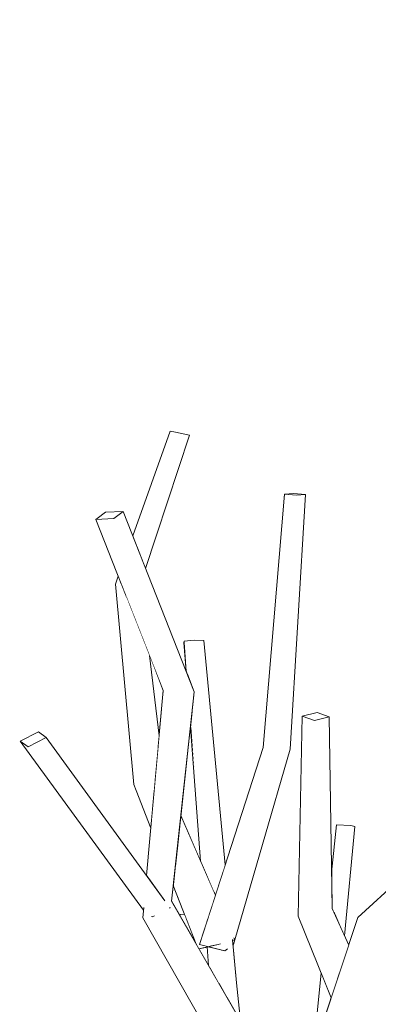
# Model space of a CAD drawing. Extents: x -289599 to -184549, y 66678 to 295474.
# Tile 171 of 256: x -266312 to -266248, y 72277 to 72454. Entities that reach past the tile are written whole.
import ezdxf

# ---------------------------------------------------------------- set-up
doc = ezdxf.new("R2010")
doc.units = 0
doc.header["$MEASUREMENT"] = 0
doc.linetypes.add('Wipeout_Contour', pattern=[1000, 0, -1000])
doc.layers.add('arch drzewa', color=8, linetype='Continuous')
doc.layers.add('Model Ściany', color=8, linetype='Continuous')
doc.layers.add('arch drzewa_Nr_Pióra__4', color=8, linetype='Continuous', lineweight=9)

msp = doc.modelspace()

# ---------------------------------------------------------------- wipeouts: each hides what was drawn before it
at = {"color": 254, "linetype": 'Wipeout_Contour', "lineweight": 0, "ltscale": 62697534.64981327}
msp.add_wipeout([(-266479.89, 72104.48), (-266459.03, 72083.33), (-266408.5, 72063.94), (-266437.84, 72099.01), (-266439.09, 72099.59), (-266441.21, 72101.29), (-266440.37, 72102.03), (-266442.28, 72104.32), (-266438.84, 72138.54), (-266445.15, 72162.07), (-266441.12, 72162.95), (-266433.45, 72138.4), (-266436.49, 72107.14), (-266429.61, 72099.24), (-266406.74, 72088.8), (-266404.33, 72087.77), (-266370.15, 72061.24), (-266369.82, 72061.4), (-266374.01, 72066.7), (-266372.24, 72068.76), (-266369.14, 72068.94), (-266358.91, 72056.4), (-266349.23, 72055.16), (-266352.05, 72063.27), (-266362.74, 72086.77), (-266361.4, 72090.16), (-266369.02, 72112.09), (-266373.64, 72143.81), (-266387.09, 72176.11), (-266386.69, 72177.05), (-266383.15, 72177.38), (-266368.15, 72143.64), (-266366.31, 72134.74), (-266362.94, 72176.46), (-266362.19, 72176.89), (-266358.35, 72176.62), (-266363.02, 72118.85), (-266361.8, 72112.92), (-266357.12, 72100.98), (-266348.78, 72122.05), (-266342.03, 72157.87), (-266340.89, 72157.76), (-266339.42, 72157.6), (-266345.15, 72121.2), (-266355, 72095.59), (-266338.33, 72053.1), (-266319.17, 71996.13), (-266304.34, 71966.15), (-266282.39, 71947.05), (-266281.32, 71955.82), (-266282.39, 71956.02), (-266293.48, 72046.01), (-266290.45, 72051.18), (-266308.29, 72119.36), (-266298.8, 72139.48), (-266310.41, 72179.22), (-266362.59, 72212.28), (-266410.2, 72221.23), (-266445.24, 72232.76), (-266475.51, 72248.99), (-266474.82, 72250.7), (-266472.99, 72251.89), (-266442.53, 72236.48), (-266423.75, 72230.72), (-266447.69, 72245.82), (-266445.43, 72248.22), (-266443.98, 72248.03), (-266409.72, 72226.42), (-266406.79, 72225.52), (-266357.03, 72216.58), (-266313.47, 72189.69), (-266324.85, 72228.61), (-266340.76, 72271.62), (-266355.97, 72301.27), (-266368.51, 72332.97), (-266367.88, 72334.03), (-266364.1, 72334.74), (-266350.29, 72304.25), (-266338.45, 72283.97), (-266335.76, 72317.86), (-266333.61, 72318.23), (-266330.34, 72317.78), (-266333.68, 72275.8), (-266332.52, 72273.81), (-266325.34, 72256.98), (-266325.81, 72263.49), (-266317.3, 72295.47), (-266318.45, 72315.98), (-266319.15, 72323.52), (-266318.94, 72324.84), (-266315.22, 72324.9), (-266314.56, 72315.54), (-266312.38, 72295.52), (-266319.52, 72262.52), (-266316.3, 72235.78), (-266314.05, 72230.52), (-266304.43, 72199.64), (-266293.22, 72235.91), (-266291.78, 72235.93), (-266288.14, 72235.18), (-266300.55, 72192.45), (-266290.4, 72168.38), (-266280.62, 72183.06), (-266279.34, 72188.88), (-266279.02, 72192.09), (-266275.3, 72228.12), (-266275.43, 72228.15), (-266275.36, 72228.28), (-266275.26, 72228.49), (-266274.74, 72233.55), (-266277.35, 72269.89), (-266290.18, 72292.37), (-266290.06, 72293.74), (-266312.16, 72324.09), (-266308.92, 72325.73), (-266307.51, 72324.72), (-266289.5, 72299.98), (-266288.73, 72308.47), (-266291.79, 72316.29), (-266295.1, 72352.21), (-266294.57, 72353.69), (-266298.58, 72363.86), (-266296.88, 72365.13), (-266293.71, 72365.28), (-266291.98, 72360.9), (-266285.25, 72379.66), (-266284.33, 72379.51), (-266281.79, 72378.98), (-266289.67, 72355.05), (-266282.39, 72336.59), (-266282.78, 72341.77), (-266282.77, 72341.99), (-266280.98, 72342.19), (-266279.21, 72342.16), (-266275.36, 72301.9), (-266268.56, 72322.95), (-266264.72, 72368.41), (-266263.12, 72368.51), (-266260.97, 72368.3), (-266263.75, 72322.65), (-266273.67, 72288.45), (-266273.66, 72288.42), (-266273.68, 72288.42), (-266273.91, 72287.62), (-266274, 72287.55), (-266273.34, 72280.72), (-266272.66, 72273.93), (-266263.18, 72257.47), (-266259.64, 72268.14), (-266258.16, 72282.48), (-266262.27, 72292.7), (-266261.54, 72328.57), (-266258.88, 72329.22), (-266256.7, 72328.42), (-266256.3, 72300.51), (-266255.42, 72309.05), (-266252.84, 72308.95), (-266252.14, 72308.74), (-266253.96, 72289.14), (-266253.21, 72287.5), (-266251.57, 72292.45), (-266229.23, 72312.87), (-266211.71, 72345.54), (-266208.7, 72345.09), (-266207.54, 72343.88), (-266224.35, 72309.78), (-266228.96, 72305.29), (-266228.3, 72272.08), (-266249.66, 72251.13), (-266251.64, 72238.1), (-266217.31, 72272.92), (-266198.45, 72301.68), (-266172.57, 72329.77), (-266169.48, 72328.15), (-266169.79, 72327.8), (-266195.08, 72298.52), (-266201.9, 72287.07), (-266184.58, 72303.64), (-266182.17, 72302.36), (-266180.28, 72300.96), (-266211.3, 72271.29), (-266212.11, 72269.93), (-266253.46, 72226.1), (-266262.71, 72187.75), (-266232.65, 72196.56), (-266239.03, 72219.09), (-266235.53, 72219.81), (-266233.99, 72220.01), (-266226.1, 72198.48), (-266219.08, 72200.54), (-266198.43, 72244.31), (-266149.89, 72273.37), (-266149.89, 73993.5), (-266479.89, 73993.5)], dxfattribs=at).dxf.layer = 'Model Ściany'

# ---------------------------------------------------------------- next in the draw order: wipeouts: each hides what was drawn before it
at = {"color": 254, "linetype": 'Wipeout_Contour', "lineweight": 0, "ltscale": 1292746.845763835}
msp.add_wipeout([(-266284.33, 72379.51), (-266289.84, 72355.46), (-266289.67, 72355.05), (-266281.79, 72378.98)], dxfattribs=at).dxf.layer = 'arch drzewa'
at = {"color": 254, "linetype": 'Wipeout_Contour', "lineweight": 0, "ltscale": 1292795.606783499}
msp.add_wipeout([(-266307.51, 72324.72), (-266308.92, 72325.73), (-266312.16, 72324.09), (-266310.75, 72323.08)], dxfattribs=at).dxf.layer = 'arch drzewa'
at = {"color": 254, "linetype": 'Wipeout_Contour', "lineweight": 0, "ltscale": 969528.972452}
msp.add_wipeout([(-266289.31, 72316.83), (-266288.16, 72314.75), (-266287.94, 72317.19)], dxfattribs=at).dxf.layer = 'arch drzewa'
at = {"color": 254, "linetype": 'Wipeout_Contour', "lineweight": 0, "ltscale": 1292551.471729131}
msp.add_wipeout([(-266252.84, 72308.95), (-266254.31, 72289.91), (-266253.96, 72289.14), (-266252.14, 72308.74)], dxfattribs=at).dxf.layer = 'arch drzewa'
at = {"color": 254, "linetype": 'Wipeout_Contour', "lineweight": 0, "ltscale": 969410.471147}
msp.add_wipeout([(-266259.64, 72268.14), (-266256.36, 72278.02), (-266258.16, 72282.48)], dxfattribs=at).dxf.layer = 'arch drzewa'
at = {"color": 254, "linetype": 'Wipeout_Contour', "lineweight": 0, "ltscale": 1292611.628672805}
msp.add_wipeout([(-266275.39, 72280.79), (-266274.98, 72277.96), (-266272.66, 72273.93), (-266273.34, 72280.72)], dxfattribs=at).dxf.layer = 'arch drzewa'
at = {"color": 254, "linetype": 'Wipeout_Contour', "lineweight": 0, "ltscale": 969538.197803}
msp.add_wipeout([(-266288.95, 72339.44), (-266287.23, 72325.05), (-266286.49, 72333.19)], dxfattribs=at).dxf.layer = 'Model Ściany'
at = {"color": 254, "linetype": 'Wipeout_Contour', "lineweight": 0, "ltscale": 969506.273698}
msp.add_wipeout([(-266281.62, 72326.53), (-266283.34, 72310.71), (-266279.79, 72302.54)], dxfattribs=at).dxf.layer = 'Model Ściany'
at = {"color": 254, "linetype": 'Wipeout_Contour', "lineweight": 0, "ltscale": 1938731.700958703}
msp.add_wipeout([(-266248.29, 72260.19), (-266232.73, 72275.06), (-266233.3, 72301.05), (-266243.57, 72291.03), (-266247.83, 72275.78), (-266246.4, 72272.66)], dxfattribs=at).dxf.layer = 'Model Ściany'
at = {"color": 254, "linetype": 'Wipeout_Contour', "lineweight": 0, "ltscale": 1615831.528108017}
msp.add_wipeout([(-266285.01, 72295.36), (-266283.53, 72292.79), (-266283.49, 72293), (-266282.69, 72293.06), (-266284.7, 72298.2)], dxfattribs=at).dxf.layer = 'Model Ściany'

# ---------------------------------------------------------------- next in the draw order: wipeouts: each hides what was drawn before it
at = {"color": 254, "linetype": 'Wipeout_Contour', "lineweight": 0, "ltscale": 969564.004839}
msp.add_wipeout([(-266284.33, 72379.51), (-266291.21, 72358.94), (-266289.84, 72355.46)], dxfattribs=at).dxf.layer = 'arch drzewa'
at = {"color": 254, "linetype": 'Wipeout_Contour', "lineweight": 0, "ltscale": 1292725.440684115}
msp.add_wipeout([(-266292.8, 72349.22), (-266287.42, 72322.91), (-266287.23, 72325.05), (-266288.95, 72339.44)], dxfattribs=at).dxf.layer = 'arch drzewa'
at = {"color": 254, "linetype": 'Wipeout_Contour', "lineweight": 0, "ltscale": 1292669.155506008}
msp.add_wipeout([(-266280.98, 72342.19), (-266275.81, 72300.54), (-266275.36, 72301.9), (-266279.21, 72342.16)], dxfattribs=at).dxf.layer = 'arch drzewa'
at = {"color": 254, "linetype": 'Wipeout_Contour', "lineweight": 0, "ltscale": 969528.464115}
msp.add_wipeout([(-266289.31, 72316.83), (-266288.2, 72314.28), (-266288.16, 72314.75)], dxfattribs=at).dxf.layer = 'arch drzewa'
at = {"color": 254, "linetype": 'Wipeout_Contour', "lineweight": 0, "ltscale": 969412.579218}
msp.add_wipeout([(-266252.84, 72308.95), (-266254.39, 72290.07), (-266254.31, 72289.91)], dxfattribs=at).dxf.layer = 'arch drzewa'
at = {"color": 254, "linetype": 'Wipeout_Contour', "lineweight": 0, "ltscale": 969462.293858}
msp.add_wipeout([(-266274.98, 72277.96), (-266275.39, 72280.79), (-266275.14, 72278.24)], dxfattribs=at).dxf.layer = 'arch drzewa'

# ---------------------------------------------------------------- next in the draw order: wipeouts: each hides what was drawn before it
at = {"color": 254, "linetype": 'Wipeout_Contour', "lineweight": 0, "ltscale": 1292755.412870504}
msp.add_wipeout([(-266291.34, 72359.28), (-266291.21, 72358.94), (-266284.33, 72379.51), (-266285.25, 72379.66)], dxfattribs=at).dxf.layer = 'arch drzewa'
at = {"color": 254, "linetype": 'Wipeout_Contour', "lineweight": 0, "ltscale": 969495.800264}
msp.add_wipeout([(-266280.98, 72342.19), (-266276.88, 72297.21), (-266275.81, 72300.54)], dxfattribs=at).dxf.layer = 'arch drzewa'
at = {"color": 254, "linetype": 'Wipeout_Contour', "lineweight": 0, "ltscale": 1292707.483636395}
msp.add_wipeout([(-266289.31, 72316.83), (-266291.79, 72316.29), (-266288.57, 72310.18), (-266288.2, 72314.28)], dxfattribs=at).dxf.layer = 'arch drzewa'
at = {"color": 254, "linetype": 'Wipeout_Contour', "lineweight": 0, "ltscale": 1292557.458995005}
msp.add_wipeout([(-266255.42, 72309.05), (-266255.82, 72293.19), (-266254.39, 72290.07), (-266252.84, 72308.95)], dxfattribs=at).dxf.layer = 'arch drzewa'
at = {"color": 254, "linetype": 'Wipeout_Contour', "lineweight": 0, "ltscale": 969463.401678}
msp.add_wipeout([(-266273.34, 72280.72), (-266274.08, 72288.41), (-266274.26, 72288.08)], dxfattribs=at).dxf.layer = 'arch drzewa'
at = {"color": 254, "linetype": 'Wipeout_Contour', "lineweight": 0, "ltscale": 969464.921274}
msp.add_wipeout([(-266275.39, 72280.79), (-266276.55, 72280.68), (-266275.14, 72278.24)], dxfattribs=at).dxf.layer = 'arch drzewa'

# ---------------------------------------------------------------- next in the draw order: linework, layer by layer
at = {"layer": 'arch drzewa_Nr_Pióra__4', "linetype": 'Continuous'}
msp.add_line((-266281.79, 72378.98), (-266284.33, 72379.51), dxfattribs=at)

# ---------------------------------------------------------------- next in the draw order: wipeouts: each hides what was drawn before it
at = {"color": 254, "linetype": 'Wipeout_Contour', "lineweight": 0, "ltscale": 969568.449252}
msp.add_wipeout([(-266291.98, 72360.9), (-266291.34, 72359.28), (-266285.25, 72379.66)], dxfattribs=at).dxf.layer = 'arch drzewa'
at = {"color": 254, "linetype": 'Wipeout_Contour', "lineweight": 0, "ltscale": 2908514.399221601}
msp.add_wipeout([(-266282.77, 72341.99), (-266282, 72335.6), (-266280.93, 72332.9), (-266281.28, 72329.66), (-266277.32, 72296.86), (-266277.18, 72296.52), (-266277.16, 72296.35), (-266276.88, 72297.21), (-266280.98, 72342.19)], dxfattribs=at).dxf.layer = 'arch drzewa'
at = {"color": 254, "linetype": 'Wipeout_Contour', "lineweight": 0, "ltscale": 969529.084282}
msp.add_wipeout([(-266288.57, 72310.18), (-266291.79, 72316.29), (-266288.73, 72308.47)], dxfattribs=at).dxf.layer = 'arch drzewa'
at = {"color": 254, "linetype": 'Wipeout_Contour', "lineweight": 0, "ltscale": 1292561.343096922}
msp.add_wipeout([(-266256.3, 72300.51), (-266256.21, 72294.04), (-266255.82, 72293.19), (-266255.42, 72309.05)], dxfattribs=at).dxf.layer = 'arch drzewa'
at = {"color": 254, "linetype": 'Wipeout_Contour', "lineweight": 0, "ltscale": 1938931.238725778}
msp.add_wipeout([(-266275.91, 72286.56), (-266275.39, 72280.79), (-266273.34, 72280.72), (-266274.26, 72288.08), (-266275.03, 72286.77), (-266275.46, 72286.44)], dxfattribs=at).dxf.layer = 'arch drzewa'

# ---------------------------------------------------------------- next in the draw order: linework, layer by layer
at = {"layer": 'arch drzewa_Nr_Pióra__4', "linetype": 'Continuous'}
msp.add_line((-266284.33, 72379.51), (-266285.25, 72379.66), dxfattribs=at)

# ---------------------------------------------------------------- next in the draw order: wipeouts: each hides what was drawn before it
at = {"color": 254, "linetype": 'Wipeout_Contour', "lineweight": 0, "ltscale": 1615907.590946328}
msp.add_wipeout([(-266292.8, 72349.22), (-266293.19, 72350.2), (-266289.31, 72316.83), (-266287.94, 72317.19), (-266287.42, 72322.91)], dxfattribs=at).dxf.layer = 'arch drzewa'
at = {"color": 254, "linetype": 'Wipeout_Contour', "lineweight": 0, "ltscale": 969526.901204}
msp.add_wipeout([(-266282.77, 72341.99), (-266282.31, 72336.4), (-266282, 72335.6)], dxfattribs=at).dxf.layer = 'arch drzewa'
at = {"color": 254, "linetype": 'Wipeout_Contour', "lineweight": 0, "ltscale": 1292668.82431247}
msp.add_wipeout([(-266281.56, 72327.13), (-266279.5, 72301.86), (-266277.32, 72296.86), (-266281.28, 72329.66)], dxfattribs=at).dxf.layer = 'arch drzewa'
at = {"color": 254, "linetype": 'Wipeout_Contour', "lineweight": 0, "ltscale": 1292551.403752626}
msp.add_wipeout([(-266258.93, 72292.07), (-266254.15, 72284.67), (-266253.21, 72287.5), (-266256.21, 72294.04)], dxfattribs=at).dxf.layer = 'arch drzewa'
at = {"color": 254, "linetype": 'Wipeout_Contour', "lineweight": 0, "ltscale": 1292620.30722559}
msp.add_wipeout([(-266273.81, 72288.7), (-266274.07, 72288.34), (-266274.07, 72288.31), (-266273.66, 72288.42)], dxfattribs=at).dxf.layer = 'arch drzewa'
at = {"color": 254, "linetype": 'Wipeout_Contour', "lineweight": 0, "ltscale": 969468.184643}
msp.add_wipeout([(-266275.91, 72286.56), (-266276.09, 72286.6), (-266275.39, 72280.79)], dxfattribs=at).dxf.layer = 'arch drzewa'

# ---------------------------------------------------------------- next in the draw order: wipeouts: each hides what was drawn before it
at = {"color": 254, "linetype": 'Wipeout_Contour', "lineweight": 0, "ltscale": 1292747.987966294}
msp.add_wipeout([(-266295.1, 72352.21), (-266289.31, 72316.83), (-266293.19, 72350.2), (-266294.01, 72352.27)], dxfattribs=at).dxf.layer = 'arch drzewa'
at = {"color": 254, "linetype": 'Wipeout_Contour', "lineweight": 0, "ltscale": 1292704.393648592}
msp.add_wipeout([(-266282.78, 72341.77), (-266282.35, 72336.5), (-266282.31, 72336.4), (-266282.77, 72341.99)], dxfattribs=at).dxf.layer = 'arch drzewa'
at = {"color": 254, "linetype": 'Wipeout_Contour', "lineweight": 0, "ltscale": 969439.109656}
msp.add_wipeout([(-266256.21, 72294.04), (-266256.7, 72328.42), (-266259.36, 72327.76)], dxfattribs=at).dxf.layer = 'arch drzewa'
at = {"color": 254, "linetype": 'Wipeout_Contour', "lineweight": 0, "ltscale": 1292672.223638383}
msp.add_wipeout([(-266281.57, 72327), (-266279.51, 72301.89), (-266279.5, 72301.86), (-266281.56, 72327.13)], dxfattribs=at).dxf.layer = 'arch drzewa'
at = {"color": 254, "linetype": 'Wipeout_Contour', "lineweight": 0, "ltscale": 969412.269309}
msp.add_wipeout([(-266254.15, 72284.67), (-266258.93, 72292.07), (-266254.68, 72283.08)], dxfattribs=at).dxf.layer = 'arch drzewa'
at = {"color": 254, "linetype": 'Wipeout_Contour', "lineweight": 0, "ltscale": 1615784.38819374}
msp.add_wipeout([(-266278.3, 72287.18), (-266277.97, 72283.15), (-266276.55, 72280.68), (-266275.39, 72280.79), (-266276.09, 72286.6)], dxfattribs=at).dxf.layer = 'arch drzewa'

# ---------------------------------------------------------------- next in the draw order: wipeouts: each hides what was drawn before it
at = {"color": 254, "linetype": 'Wipeout_Contour', "lineweight": 0, "ltscale": 969547.995521}
msp.add_wipeout([(-266295.1, 72352.21), (-266291.79, 72316.29), (-266289.31, 72316.83)], dxfattribs=at).dxf.layer = 'arch drzewa'
at = {"color": 254, "linetype": 'Wipeout_Contour', "lineweight": 0, "ltscale": 969527.832439}
msp.add_wipeout([(-266282.78, 72341.77), (-266282.39, 72336.59), (-266282.35, 72336.5)], dxfattribs=at).dxf.layer = 'arch drzewa'
at = {"color": 254, "linetype": 'Wipeout_Contour', "lineweight": 0, "ltscale": 1292672.489601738}
msp.add_wipeout([(-266281.62, 72326.53), (-266279.79, 72302.54), (-266279.51, 72301.89), (-266281.57, 72327)], dxfattribs=at).dxf.layer = 'arch drzewa'
at = {"color": 254, "linetype": 'Wipeout_Contour', "lineweight": 0, "ltscale": 1292557.58058158}
msp.add_wipeout([(-266262.27, 72292.7), (-266255.26, 72281.34), (-266254.68, 72283.08), (-266258.93, 72292.07)], dxfattribs=at).dxf.layer = 'arch drzewa'
at = {"color": 254, "linetype": 'Wipeout_Contour', "lineweight": 0, "ltscale": 1615793.978513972}
msp.add_wipeout([(-266278.62, 72287.17), (-266278.36, 72283.83), (-266277.97, 72283.15), (-266278.3, 72287.18), (-266278.44, 72287.21)], dxfattribs=at).dxf.layer = 'arch drzewa'

# ---------------------------------------------------------------- next in the draw order: wipeouts: each hides what was drawn before it
at = {"color": 254, "linetype": 'Wipeout_Contour', "lineweight": 0, "ltscale": 969573.15469}
msp.add_wipeout([(-266294.57, 72353.69), (-266295.1, 72352.21), (-266294.01, 72352.27)], dxfattribs=at).dxf.layer = 'arch drzewa'
at = {"color": 254, "linetype": 'Wipeout_Contour', "lineweight": 0, "ltscale": 1615820.550531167}
msp.add_wipeout([(-266283.77, 72306.78), (-266277.48, 72295.36), (-266277.16, 72296.35), (-266277.18, 72296.52), (-266283.34, 72310.71)], dxfattribs=at).dxf.layer = 'arch drzewa'
at = {"color": 254, "linetype": 'Wipeout_Contour', "lineweight": 0, "ltscale": 969416.258305}
msp.add_wipeout([(-266262.27, 72292.7), (-266256.36, 72278.02), (-266255.26, 72281.34)], dxfattribs=at).dxf.layer = 'arch drzewa'
at = {"color": 254, "linetype": 'Wipeout_Contour', "lineweight": 0, "ltscale": 969474.449266}
msp.add_wipeout([(-266277.73, 72290.08), (-266276.67, 72287.62), (-266276.29, 72287.72)], dxfattribs=at).dxf.layer = 'arch drzewa'

# ---------------------------------------------------------------- next in the draw order: wipeouts: each hides what was drawn before it
at = {"color": 254, "linetype": 'Wipeout_Contour', "lineweight": 0, "ltscale": 969431.380288}
msp.add_wipeout([(-266259.36, 72327.76), (-266258.93, 72292.07), (-266256.21, 72294.04)], dxfattribs=at).dxf.layer = 'arch drzewa'
at = {"color": 254, "linetype": 'Wipeout_Contour', "lineweight": 0, "ltscale": 969470.35184}
msp.add_wipeout([(-266275.46, 72286.44), (-266265.45, 72321.95), (-266268.56, 72322.95)], dxfattribs=at).dxf.layer = 'arch drzewa'
at = {"color": 254, "linetype": 'Wipeout_Contour', "lineweight": 0, "ltscale": 1292659.147530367}
msp.add_wipeout([(-266283.77, 72306.78), (-266284.01, 72304.58), (-266278.57, 72292.01), (-266277.48, 72295.36)], dxfattribs=at).dxf.layer = 'arch drzewa'
at = {"color": 254, "linetype": 'Wipeout_Contour', "lineweight": 0, "ltscale": 969475.757672}
msp.add_wipeout([(-266277.73, 72290.08), (-266277.67, 72289.52), (-266276.67, 72287.62)], dxfattribs=at).dxf.layer = 'arch drzewa'
at = {"color": 254, "linetype": 'Wipeout_Contour', "lineweight": 0, "ltscale": 969384.736495}
msp.add_wipeout([(-266255.81, 72247.23), (-266243.57, 72291.03), (-266247.9, 72290.52)], dxfattribs=at).dxf.layer = 'arch drzewa'

# ---------------------------------------------------------------- next in the draw order: linework, layer by layer
at = {"layer": 'arch drzewa_Nr_Pióra__4', "linetype": 'Continuous'}
for p in [(-266256.3, 72300.51), (-266252.84, 72308.95)]:
    msp.add_line(p, (-266255.42, 72309.05), dxfattribs=at)

# ---------------------------------------------------------------- next in the draw order: wipeouts: each hides what was drawn before it
at = {"color": 254, "linetype": 'Wipeout_Contour', "lineweight": 0, "ltscale": 1292618.928871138}
msp.add_wipeout([(-266265.45, 72321.95), (-266273.7, 72288.49), (-266273.67, 72288.44), (-266263.75, 72322.65)], dxfattribs=at).dxf.layer = 'arch drzewa'
at = {"color": 254, "linetype": 'Wipeout_Contour', "lineweight": 0, "ltscale": 1292658.821963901}
msp.add_wipeout([(-266284.01, 72304.58), (-266284.28, 72302.05), (-266278.72, 72291.52), (-266278.57, 72292.01)], dxfattribs=at).dxf.layer = 'arch drzewa'
at = {"color": 254, "linetype": 'Wipeout_Contour', "lineweight": 0, "ltscale": 969389.588937}
msp.add_wipeout([(-266247.9, 72290.52), (-266260.6, 72245.85), (-266255.81, 72247.23)], dxfattribs=at).dxf.layer = 'arch drzewa'

# ---------------------------------------------------------------- next in the draw order: wipeouts: each hides what was drawn before it
at = {"color": 254, "linetype": 'Wipeout_Contour', "lineweight": 0, "ltscale": 2262140.126460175}
msp.add_wipeout([(-266284.7, 72298.2), (-266280.57, 72287.65), (-266280.1, 72286.84), (-266278.44, 72287.21), (-266279.99, 72287.62), (-266278.72, 72291.52), (-266284.28, 72302.05)], dxfattribs=at).dxf.layer = 'arch drzewa'
at = {"color": 254, "linetype": 'Wipeout_Contour', "lineweight": 0, "ltscale": 969465.455722}
msp.add_wipeout([(-266273.72, 72288.41), (-266273.91, 72287.62), (-266273.68, 72288.42)], dxfattribs=at).dxf.layer = 'arch drzewa'

# ---------------------------------------------------------------- next in the draw order: wipeouts: each hides what was drawn before it
at = {"color": 254, "linetype": 'Wipeout_Contour', "lineweight": 0, "ltscale": 2585240.930776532}
msp.add_wipeout([(-266275.46, 72286.44), (-266275.03, 72286.77), (-266274.26, 72288.08), (-266274.08, 72288.41), (-266274.07, 72288.34), (-266273.81, 72288.7), (-266273.7, 72288.49), (-266265.45, 72321.95)], dxfattribs=at).dxf.layer = 'arch drzewa'
at = {"color": 254, "linetype": 'Wipeout_Contour', "lineweight": 0, "ltscale": 1292656.755345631}
msp.add_wipeout([(-266282.69, 72293.06), (-266283.49, 72293), (-266283.27, 72292.33), (-266280.57, 72287.65)], dxfattribs=at).dxf.layer = 'arch drzewa'
at = {"color": 254, "linetype": 'Wipeout_Contour', "lineweight": 0, "ltscale": 969475.499449}
msp.add_wipeout([(-266278.1, 72287.29), (-266276.67, 72287.62), (-266277.67, 72289.52)], dxfattribs=at).dxf.layer = 'arch drzewa'

# ---------------------------------------------------------------- next in the draw order: linework, layer by layer
at = {"layer": 'arch drzewa_Nr_Pióra__4', "linetype": 'Continuous'}
msp.add_line((-266275.36, 72301.9), (-266279.21, 72342.16), dxfattribs=at)

# ---------------------------------------------------------------- next in the draw order: wipeouts: each hides what was drawn before it
at = {"color": 254, "linetype": 'Wipeout_Contour', "lineweight": 0, "ltscale": 969485.142524}
msp.add_wipeout([(-266265.45, 72321.95), (-266262.56, 72368.2), (-266264.72, 72368.41)], dxfattribs=at).dxf.layer = 'arch drzewa'
at = {"color": 254, "linetype": 'Wipeout_Contour', "lineweight": 0, "ltscale": 969496.165841}
msp.add_wipeout([(-266283.53, 72292.79), (-266283.27, 72292.33), (-266283.49, 72293)], dxfattribs=at).dxf.layer = 'arch drzewa'
at = {"color": 254, "linetype": 'Wipeout_Contour', "lineweight": 0, "ltscale": 1292620.085122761}
msp.add_wipeout([(-266274.07, 72288.31), (-266274, 72287.55), (-266273.91, 72287.62), (-266273.72, 72288.41)], dxfattribs=at).dxf.layer = 'arch drzewa'
at = {"color": 254, "linetype": 'Wipeout_Contour', "lineweight": 0, "ltscale": 969479.103789}
msp.add_wipeout([(-266280.1, 72286.84), (-266278.36, 72283.83), (-266278.62, 72287.17)], dxfattribs=at).dxf.layer = 'arch drzewa'

# ---------------------------------------------------------------- next in the draw order: wipeouts: each hides what was drawn before it
at = {"color": 254, "linetype": 'Wipeout_Contour', "lineweight": 0, "ltscale": 969480.066953}
msp.add_wipeout([(-266264.72, 72368.41), (-266268.56, 72322.95), (-266265.45, 72321.95)], dxfattribs=at).dxf.layer = 'arch drzewa'
at = {"color": 254, "linetype": 'Wipeout_Contour', "lineweight": 0, "ltscale": 969480.172336}
msp.add_wipeout([(-266263.75, 72322.65), (-266260.97, 72368.3), (-266262.56, 72368.2)], dxfattribs=at).dxf.layer = 'arch drzewa'

# ---------------------------------------------------------------- next in the draw order: wipeouts: each hides what was drawn before it
at = {"color": 254, "linetype": 'Wipeout_Contour', "lineweight": 0, "ltscale": 969472.981516}
msp.add_wipeout([(-266262.56, 72368.2), (-266265.45, 72321.95), (-266263.75, 72322.65)], dxfattribs=at).dxf.layer = 'arch drzewa'
at = {"color": 254, "linetype": 'Wipeout_Contour', "lineweight": 0, "ltscale": 969445.98113}
msp.add_wipeout([(-266258.93, 72292.07), (-266259.36, 72327.76), (-266261.54, 72328.57)], dxfattribs=at).dxf.layer = 'arch drzewa'

# ---------------------------------------------------------------- next in the draw order: wipeouts: each hides what was drawn before it
at = {"color": 254, "linetype": 'Wipeout_Contour', "lineweight": 0, "ltscale": 1292656.89997203}
msp.add_wipeout([(-266262.56, 72368.2), (-266260.97, 72368.3), (-266263.12, 72368.51), (-266264.72, 72368.41)], dxfattribs=at).dxf.layer = 'arch drzewa'
at = {"color": 254, "linetype": 'Wipeout_Contour', "lineweight": 0, "ltscale": 969439.311608}
msp.add_wipeout([(-266261.54, 72328.57), (-266262.27, 72292.7), (-266258.93, 72292.07)], dxfattribs=at).dxf.layer = 'arch drzewa'

# ---------------------------------------------------------------- next in the draw order: linework, layer by layer
at = {"layer": 'arch drzewa_Nr_Pióra__4', "linetype": 'Continuous'}
for p, q in [((-266268.56, 72322.95), (-266264.72, 72368.41)), ((-266264.72, 72368.41), (-266263.12, 72368.51)), ((-266262.56, 72368.2), (-266264.72, 72368.41)), ((-266263.12, 72368.51), (-266260.97, 72368.3)), ((-266260.97, 72368.3), (-266262.56, 72368.2))]:
    msp.add_line(p, q, dxfattribs=at)

# ---------------------------------------------------------------- next in the draw order: wipeouts: each hides what was drawn before it
at = {"color": 254, "linetype": 'Wipeout_Contour', "lineweight": 0, "ltscale": 1292603.069422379}
msp.add_wipeout([(-266256.7, 72328.42), (-266258.88, 72329.22), (-266261.54, 72328.57), (-266259.36, 72327.76)], dxfattribs=at).dxf.layer = 'arch drzewa'
at = {"color": 254, "linetype": 'Wipeout_Contour', "lineweight": 0, "ltscale": 969397.187963}
msp.add_wipeout([(-266260.6, 72245.85), (-266247.9, 72290.52), (-266251.57, 72292.45)], dxfattribs=at).dxf.layer = 'arch drzewa'

# ---------------------------------------------------------------- next in the draw order: linework, layer by layer
at = {"layer": 'arch drzewa_Nr_Pióra__4', "linetype": 'Continuous'}
for p, q in [((-266263.75, 72322.65), (-266260.97, 72368.3)), ((-266261.54, 72328.57), (-266258.88, 72329.22)), ((-266259.36, 72327.76), (-266261.54, 72328.57)), ((-266256.7, 72328.42), (-266259.36, 72327.76)), ((-266258.88, 72329.22), (-266256.7, 72328.42)), ((-266256.21, 72294.04), (-266256.7, 72328.42))]:
    msp.add_line(p, q, dxfattribs=at)

# ---------------------------------------------------------------- next in the draw order: wipeouts: each hides what was drawn before it
at = {"color": 254, "linetype": 'Wipeout_Contour', "lineweight": 0, "ltscale": 969372.137684}
msp.add_wipeout([(-266227.26, 72310.99), (-266247.9, 72290.52), (-266243.57, 72291.03)], dxfattribs=at).dxf.layer = 'arch drzewa'
at = {"color": 254, "linetype": 'Wipeout_Contour', "lineweight": 0, "ltscale": 1938804.167743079}
msp.add_wipeout([(-266251.57, 72292.45), (-266263.35, 72256.94), (-266261.01, 72252.22), (-266261.29, 72251.81), (-266263.24, 72246.83), (-266260.6, 72245.85)], dxfattribs=at).dxf.layer = 'arch drzewa'

# ---------------------------------------------------------------- next in the draw order: linework, layer by layer
at = {"layer": 'arch drzewa_Nr_Pióra__4', "linetype": 'Continuous'}
for p, q in [((-266253.21, 72287.5), (-266256.21, 72294.04)), ((-266259.64, 72268.14), (-266258.16, 72282.48))]:
    msp.add_line(p, q, dxfattribs=at)

# ---------------------------------------------------------------- next in the draw order: wipeouts: each hides what was drawn before it
at = {"color": 254, "linetype": 'Wipeout_Contour', "lineweight": 0, "ltscale": 969364.525511}
msp.add_wipeout([(-266247.9, 72290.52), (-266227.26, 72310.99), (-266229.23, 72312.87)], dxfattribs=at).dxf.layer = 'arch drzewa'
at = {"color": 254, "linetype": 'Wipeout_Contour', "lineweight": 0, "ltscale": 2262111.621005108}
msp.add_wipeout([(-266285.5, 72293.43), (-266263.28, 72257.16), (-266263.18, 72257.47), (-266285.01, 72295.36), (-266285.3, 72294.22), (-266285.27, 72294.18), (-266285.32, 72294.16)], dxfattribs=at).dxf.layer = 'arch drzewa'

# ---------------------------------------------------------------- next in the draw order: wipeouts: each hides what was drawn before it
at = {"color": 254, "linetype": 'Wipeout_Contour', "lineweight": 0, "ltscale": 969515.367605}
msp.add_wipeout([(-266285.01, 72295.36), (-266280.93, 72332.9), (-266282.42, 72332.94)], dxfattribs=at).dxf.layer = 'arch drzewa'
at = {"color": 254, "linetype": 'Wipeout_Contour', "lineweight": 0, "ltscale": 969382.587099}
msp.add_wipeout([(-266229.23, 72312.87), (-266251.57, 72292.45), (-266247.9, 72290.52)], dxfattribs=at).dxf.layer = 'arch drzewa'
at = {"color": 254, "linetype": 'Wipeout_Contour', "lineweight": 0, "ltscale": 1292576.438736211}
msp.add_wipeout([(-266285.5, 72293.43), (-266261.01, 72252.22), (-266263.35, 72256.94), (-266263.28, 72257.16)], dxfattribs=at).dxf.layer = 'arch drzewa'

# ---------------------------------------------------------------- next in the draw order: linework, layer by layer
at = {"layer": 'arch drzewa_Nr_Pióra__4', "linetype": 'Continuous'}
for p, q in [((-266251.57, 72292.45), (-266229.23, 72312.87)), ((-266252.14, 72308.74), (-266252.84, 72308.95)), ((-266253.96, 72289.14), (-266252.14, 72308.74))]:
    msp.add_line(p, q, dxfattribs=at)

# ---------------------------------------------------------------- next in the draw order: wipeouts: each hides what was drawn before it
at = {"color": 254, "linetype": 'Wipeout_Contour', "lineweight": 0, "ltscale": 2908457.811940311}
msp.add_wipeout([(-266288.67, 72292.72), (-266290.18, 72292.37), (-266261.29, 72251.81), (-266261.01, 72252.22), (-266285.5, 72293.43), (-266288.38, 72292.78), (-266288.31, 72292.64), (-266288.51, 72292.54), (-266288.56, 72292.57)], dxfattribs=at).dxf.layer = 'arch drzewa'

# ---------------------------------------------------------------- next in the draw order: wipeouts: each hides what was drawn before it
at = {"color": 254, "linetype": 'Wipeout_Contour', "lineweight": 0, "ltscale": 969509.359415}
msp.add_wipeout([(-266282.42, 72332.94), (-266285.5, 72293.43), (-266285.01, 72295.36)], dxfattribs=at).dxf.layer = 'arch drzewa'
at = {"color": 254, "linetype": 'Wipeout_Contour', "lineweight": 0, "ltscale": 1615710.67497498}
msp.add_wipeout([(-266261.29, 72251.81), (-266290.18, 72292.37), (-266263.6, 72245.81), (-266263.46, 72245.85), (-266263.24, 72246.83)], dxfattribs=at).dxf.layer = 'arch drzewa'

# ---------------------------------------------------------------- next in the draw order: linework, layer by layer
at = {"layer": 'arch drzewa_Nr_Pióra__4', "linetype": 'Continuous'}
for p, q in [((-266262.27, 72292.7), (-266261.54, 72328.57)), ((-266279.99, 72287.62), (-266268.56, 72322.95)), ((-266273.67, 72288.45), (-266263.75, 72322.65)), ((-266263.36, 72256.92), (-266251.57, 72292.45)), ((-266256.36, 72278.02), (-266262.27, 72292.7)), ((-266276.67, 72287.62), (-266280.1, 72286.84)), ((-266275.46, 72286.44), (-266279.99, 72287.62)), ((-266276.2, 72287.74), (-266276.67, 72287.62)), ((-266273.66, 72288.42), (-266274.15, 72288.29)), ((-266273.34, 72280.72), (-266274.08, 72288.47)), ((-266273.91, 72287.62), (-266274, 72287.55)), ((-266273.91, 72287.62), (-266273.68, 72288.42)), ((-266273.66, 72288.42), (-266273.81, 72288.77)), ((-266278.36, 72283.83), (-266278.62, 72287.17)), ((-266274.95, 72286.82), (-266275.46, 72286.44)), ((-266272.66, 72273.93), (-266273.34, 72280.72))]:
    msp.add_line(p, q, dxfattribs=at)

# ---------------------------------------------------------------- next in the draw order: wipeouts: each hides what was drawn before it
at = {"color": 254, "linetype": 'Wipeout_Contour', "lineweight": 0, "ltscale": 969520.449937}
msp.add_wipeout([(-266285.5, 72293.43), (-266282.42, 72332.94), (-266286.49, 72333.19)], dxfattribs=at).dxf.layer = 'arch drzewa'
at = {"color": 254, "linetype": 'Wipeout_Contour', "lineweight": 0, "ltscale": 969514.306574}
msp.add_wipeout([(-266290.02, 72294.22), (-266290.18, 72292.37), (-266288.67, 72292.72)], dxfattribs=at).dxf.layer = 'arch drzewa'

# ---------------------------------------------------------------- next in the draw order: linework, layer by layer
at = {"layer": 'arch drzewa_Nr_Pióra__4', "linetype": 'Continuous'}
for p, q in [((-266279.79, 72302.54), (-266281.62, 72326.53)), ((-266277.14, 72296.42), (-266283.34, 72310.71)), ((-266283.49, 72293), (-266283.53, 72292.79)), ((-266282.69, 72293.06), (-266283.49, 72293))]:
    msp.add_line(p, q, dxfattribs=at)

# ---------------------------------------------------------------- next in the draw order: wipeouts: each hides what was drawn before it
at = {"color": 254, "linetype": 'Wipeout_Contour', "lineweight": 0, "ltscale": 1615858.595684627}
msp.add_wipeout([(-266286.49, 72333.19), (-266289.5, 72299.98), (-266286.3, 72295.6), (-266288.38, 72292.78), (-266285.5, 72293.43)], dxfattribs=at).dxf.layer = 'arch drzewa'

# ---------------------------------------------------------------- next in the draw order: wipeouts: each hides what was drawn before it
at = {"color": 254, "linetype": 'Wipeout_Contour', "lineweight": 0, "ltscale": 969560.810539}
msp.add_wipeout([(-266280.93, 72332.9), (-266293.71, 72365.28), (-266295.4, 72364.01)], dxfattribs=at).dxf.layer = 'arch drzewa'
at = {"color": 254, "linetype": 'Wipeout_Contour', "lineweight": 0, "ltscale": 1939076.671836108}
msp.add_wipeout([(-266307.51, 72324.72), (-266310.75, 72323.08), (-266288.51, 72292.54), (-266288.31, 72292.64), (-266288.38, 72292.78), (-266286.3, 72295.6)], dxfattribs=at).dxf.layer = 'arch drzewa'
at = {"color": 254, "linetype": 'Wipeout_Contour', "lineweight": 0, "ltscale": 969502.814618}
msp.add_wipeout([(-266285.3, 72294.22), (-266285.32, 72294.16), (-266285.27, 72294.18)], dxfattribs=at).dxf.layer = 'arch drzewa'

# ---------------------------------------------------------------- next in the draw order: linework, layer by layer
at = {"layer": 'arch drzewa_Nr_Pióra__4', "linetype": 'Continuous'}
for p, q in [((-266280.57, 72287.65), (-266284.7, 72298.2)), ((-266263.18, 72257.47), (-266285.01, 72295.36)), ((-266285.27, 72294.18), (-266285.35, 72294.14)), ((-266285.27, 72294.18), (-266285.34, 72294.28))]:
    msp.add_line(p, q, dxfattribs=at)

# ---------------------------------------------------------------- next in the draw order: wipeouts: each hides what was drawn before it
at = {"color": 254, "linetype": 'Wipeout_Contour', "lineweight": 0, "ltscale": 969542.403204}
msp.add_wipeout([(-266295.4, 72364.01), (-266282.42, 72332.94), (-266280.93, 72332.9)], dxfattribs=at).dxf.layer = 'arch drzewa'
at = {"color": 254, "linetype": 'Wipeout_Contour', "lineweight": 0, "ltscale": 2262257.347204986}
msp.add_wipeout([(-266312.16, 72324.09), (-266290.06, 72293.74), (-266290.02, 72294.22), (-266288.67, 72292.72), (-266288.56, 72292.57), (-266288.51, 72292.54), (-266310.75, 72323.08)], dxfattribs=at).dxf.layer = 'arch drzewa'

# ---------------------------------------------------------------- next in the draw order: linework, layer by layer
at = {"layer": 'arch drzewa_Nr_Pióra__4', "linetype": 'Continuous'}
for p, q in [((-266279.21, 72342.16), (-266280.98, 72342.19)), ((-266312.16, 72324.09), (-266308.92, 72325.73)), ((-266307.51, 72324.72), (-266310.75, 72323.08)), ((-266308.92, 72325.73), (-266307.51, 72324.72)), ((-266286.2, 72295.46), (-266307.51, 72324.72)), ((-266310.75, 72323.08), (-266312.16, 72324.09)), ((-266290.06, 72293.74), (-266312.16, 72324.09)), ((-266288.73, 72308.47), (-266291.79, 72316.29)), ((-266290.18, 72292.37), (-266290.01, 72294.24)), ((-266263.6, 72245.81), (-266290.18, 72292.37)), ((-266288.51, 72292.54), (-266288.61, 72292.61)), ((-266288.1, 72292.75), (-266288.51, 72292.54))]:
    msp.add_line(p, q, dxfattribs=at)

# ---------------------------------------------------------------- next in the draw order: wipeouts: each hides what was drawn before it
at = {"color": 254, "linetype": 'Wipeout_Contour', "lineweight": 0, "ltscale": 969566.719037}
msp.add_wipeout([(-266282.42, 72332.94), (-266295.4, 72364.01), (-266298.58, 72363.86)], dxfattribs=at).dxf.layer = 'arch drzewa'

# ---------------------------------------------------------------- next in the draw order: wipeouts: each hides what was drawn before it
at = {"color": 254, "linetype": 'Wipeout_Contour', "lineweight": 0, "ltscale": 969550.759895}
msp.add_wipeout([(-266298.58, 72363.86), (-266286.49, 72333.19), (-266282.42, 72332.94)], dxfattribs=at).dxf.layer = 'arch drzewa'

# ---------------------------------------------------------------- next in the draw order: linework, layer by layer
at = {"layer": 'arch drzewa_Nr_Pióra__4', "linetype": 'Continuous'}
for p, q in [((-266291.98, 72360.9), (-266285.25, 72379.66)), ((-266289.67, 72355.05), (-266281.79, 72378.98)), ((-266295.1, 72352.21), (-266294.57, 72353.69)), ((-266291.79, 72316.29), (-266295.1, 72352.21)), ((-266282.77, 72341.99), (-266282.78, 72341.77)), ((-266282.39, 72336.59), (-266282.78, 72341.77)), ((-266280.98, 72342.19), (-266282.77, 72341.99)), ((-266287.23, 72325.05), (-266288.95, 72339.44)), ((-266289.5, 72299.98), (-266286.49, 72333.19)), ((-266285.01, 72295.36), (-266280.93, 72332.9))]:
    msp.add_line(p, q, dxfattribs=at)

# ---------------------------------------------------------------- next in the draw order: wipeouts: each hides what was drawn before it
at = {"color": 254, "linetype": 'Wipeout_Contour', "lineweight": 0, "ltscale": 1292782.229103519}
msp.add_wipeout([(-266298.58, 72363.86), (-266295.4, 72364.01), (-266293.71, 72365.28), (-266296.88, 72365.13)], dxfattribs=at).dxf.layer = 'arch drzewa'

# ---------------------------------------------------------------- next in the draw order: linework, layer by layer
at = {"layer": 'arch drzewa_Nr_Pióra__4', "linetype": 'Continuous'}
for p, q in [((-266298.58, 72363.86), (-266296.88, 72365.13)), ((-266295.4, 72364.01), (-266298.58, 72363.86)), ((-266286.49, 72333.19), (-266298.58, 72363.86)), ((-266296.88, 72365.13), (-266293.71, 72365.28)), ((-266293.71, 72365.28), (-266295.4, 72364.01)), ((-266280.93, 72332.9), (-266293.71, 72365.28))]:
    msp.add_line(p, q, dxfattribs=at)

doc.saveas('drawing.dxf')
